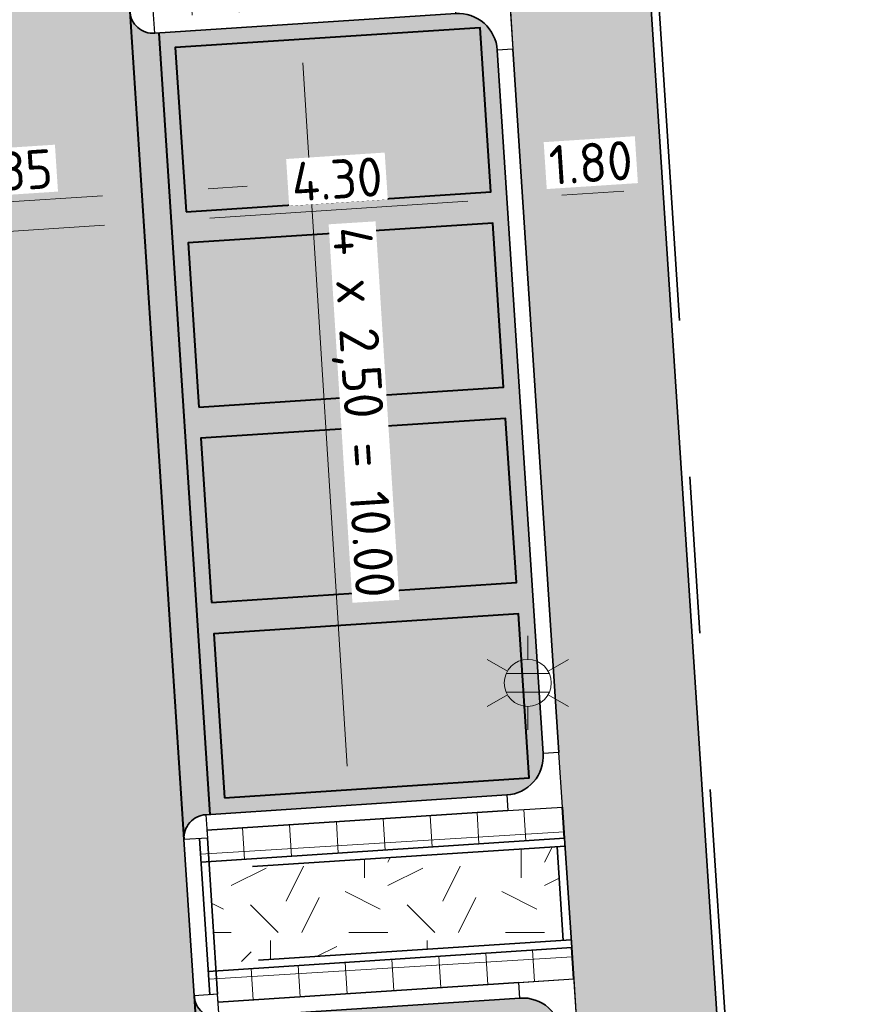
# Model space of a CAD drawing. Header units: metres. Extents: x 162305 to 163132, y 502542 to 502928.
# Tile 146 of 222: x 162502 to 162512, y 502765 to 502778. Entities that reach past the tile are written whole.
import ezdxf
from ezdxf.enums import TextEntityAlignment as Align

# ---------------------------------------------------------------- set-up
doc = ezdxf.new("R2010")
doc.units = ezdxf.units.M
for name, pattern in [('VH-OPSLUITBAND-SO', [10, 4, -2, 2, -2]), ('VH-TROTTOIRBAND-SO', [15, 5, -2, 2, -2, 2, -2]), ('ZZ-HIDDEN-SO', [4, 2, -2])]:
    doc.linetypes.add(name, pattern=pattern)
for name, color, linetype, lineweight, true_color in [('B-WE-OV-LICHTMAST-S-200', 190, 'Continuous', 18, 0x7f00ff), ('N-BH-VH-VERHARDING_BETONSTRAATSTEEN-Matje', 253, 'Continuous', 13, 0x828282), ('N-BH-VH-VERHARDING_TEGEL-A', 253, 'Continuous', 13, 0x828282), ('N-BH-VH-VERHARDING_TEGEL-Grijs', 253, 'Continuous', 13, 0x828282), ('N-WE-VH-GOOT_BSS-G', 5, 'Continuous', 35, 0x0000ff), ('N-WE-VH-KANTOPSLUITING_OPSLUITBAND_100X200-G', 150, 'VH-OPSLUITBAND-SO', 35, 0x007fff), ('N-WE-VH-KANTOPSLUITING_TROTTOIRBAND_180X200-G', 6, 'VH-TROTTOIRBAND-SO', 35, 0xff00ff), ('N01-WE-VH-OPENVERHARDING_BETONSTRAATSTEEN-A', 32, 'Continuous', 18, 0xbd5e00)]:
    doc.layers.add(name, color=color, linetype=linetype, lineweight=lineweight, true_color=true_color)
for name, color, linetype, lineweight in [('N-BH-VH-MATERIAALGRENS-G', 7, 'Continuous', 40), ('N-WE-GR-GRAS-A-200', 62, 'Continuous', 18), ('N-WE-VH-KANTOPSLUITING_BETONRUG-G', 7, 'ZZ-HIDDEN-SO', 35), ('N-WE-VH-KANTOPSLUITING_VOORKANTBAND-G', 50, 'Continuous', 35), ('N-WE-VH-OPENVERHARDING_BETONSTRAATSTEEN-A', 92, 'Continuous', 18), ('N-WE-VH-OPENVERHARDING_TEGEL-A', 92, 'Continuous', 18), ('NW-HOEKELEMENT PARKEERPLAATS', 2, 'Continuous', 30), ('X-XX-AL-M', 7, 'Continuous', 18)]:
    doc.layers.add(name, color=color, linetype=linetype, lineweight=lineweight)
doc.layers.add('X-XX-AL-HULPLIJN 01-G', color=1, linetype='Continuous', lineweight=18, true_color=0xff0000, plot=False)
doc.styles.add('NLCS-ISO', font='NLCS-ISO.ttf')
doc.styles.add('NLCS-ISO-M200-T25', font='NLCS-ISO.ttf', dxfattribs={"height": 0.5})
doc.dimstyles.new('NLCS-M200-T25-PIJL_L2_H2', dxfattribs={"dimscale": 0.2, "dimtxt": 2.5, "dimasz": 2.5, "dimexe": 2, "dimexo": 2, "dimgap": 0.7, "dimtad": 1, "dimzin": 0, "dimdsep": 46, "dimtxsty": 'NLCS-ISO-M200-T25', "dimcen": 0, "dimdle": 2, "dimclrd": 256, "dimclre": 256, "dimclrt": 256, "dimazin": 0, "dimtfac": 1, "dimtdec": 3, "dimtofl": 0, "dimtmove": 0, "dimatfit": 3, "dimfxl": 2, "dimfxlon": 1, "dimtfillclr": 256, "dimtolj": 1, "dimtzin": 0, "dimlwd": -1, "dimlwe": -1, "dimarcsym": 0})
pattern_1 = [(0, (0, 0), (2, 2), [0.5, -1.5]), (0, (1.1, 1.2), (2, 2), [0.5, -1.5]), (90, (0.2, 0.7), (-2, 2), [0.5, -1.5]), (90, (1, 1.4), (-2, 2), [0.5, -1.5]), (45, (0.4, 1.4), (0, 2), [0.5, -2.328427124]), (135, (1.1, 0), (-2, 0), [0.5, -2.328427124]), (26.5650512, (0.5, 0.6), (2, 8e-10), [0.5, -3.972135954]), (26.5650512, (1.4, 1.6), (2, 8e-10), [0.5, -3.972135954]), (63.43494882, (1.4, 0), (1e-10, 2), [0.5, -3.972135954]), (63.43494882, (0.5, 0.9), (1e-10, 2), [0.5, -3.972135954]), (63.43494882, (1.2, 0.4), (1e-10, 2), [0.5, -3.972135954]), (116.5650512, (0, 1.1), (-8e-10, 2), [0.5, -3.972135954]), (153.43494882, (0.4, 0.3), (-2, 1e-10), [0.5, -3.972135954])]

# ---------------------------------------------------------------- blocks, each defined once
blk = doc.blocks.new('*D465')
at = {"layer": 'Defpoints', "color": 0, "transparency": 16777216}
for p in [(162505.25, 502777.598), (162505.768, 502767.611), (162506.013, 502767.627)]:
    blk.add_point(p, dxfattribs=at)
at = {"layer": 'X-XX-AL-M', "transparency": 16777216}
for p, q in [((162505.385, 502777.607), (162505.784, 502777.632)), ((162505.417, 502777.108), (162505.981, 502768.126)), ((162506.013, 502767.627), (162506.412, 502767.652))]:
    blk.add_line(p, q, dxfattribs=at)
for points in [[(162505.5, 502777.113), (162505.333, 502777.103), (162505.385, 502777.607)], [(162506.064, 502768.131), (162505.898, 502768.121), (162506.013, 502767.627)]]:
    blk.add_solid(points, dxfattribs=at)
at = {"layer": 'X-XX-AL-M', "transparency": 16777216, "insert": (162506.138, 502772.644), "char_height": 0.5, "attachment_point": 5, "rotation": 273.5969, "style": 'NLCS-ISO-M200-T25', "bg_fill": 3, "box_fill_scale": 1.1, "bg_fill_color": 256, "bg_fill_true_color": 13158600, "bg_fill_transparency": 0}
blk.add_mtext('\\A1;4 x 2,50 = 10.00', dxfattribs=at)
blk = doc.blocks.new('*D244')
at = {"layer": 'Defpoints', "color": 0, "transparency": 16777216}
for p in [(162503.714, 502775.364), (162508.022, 502775.372), (162503.731, 502775.092)]:
    blk.add_point(p, dxfattribs=at)
at = {"layer": 'X-XX-AL-M', "transparency": 16777216}
for p, q in [((162507.523, 502775.34), (162504.23, 502775.124)), ((162508.022, 502775.372), (162508.048, 502774.973)), ((162503.731, 502775.092), (162503.757, 502774.693))]:
    blk.add_line(p, q, dxfattribs=at)
for points in [[(162507.518, 502775.423), (162507.529, 502775.256), (162508.022, 502775.372)], [(162504.225, 502775.208), (162504.236, 502775.041), (162503.731, 502775.092)]]:
    blk.add_solid(points, dxfattribs=at)
at = {"layer": 'X-XX-AL-M', "transparency": 16777216, "insert": (162505.851, 502775.621), "char_height": 0.5, "attachment_point": 5, "rotation": 3.7398, "style": 'NLCS-ISO-M200-T25', "bg_fill": 3, "box_fill_scale": 1.1, "bg_fill_color": 256, "bg_fill_true_color": 13158600, "bg_fill_transparency": 0}
blk.add_mtext('\\A1;4.30', dxfattribs=at)
blk = doc.blocks.new('*D245')
at = {"layer": 'Defpoints', "color": 0, "transparency": 16777216}
for p in [(162509.985, 502775.939), (162508.206, 502775.628), (162508.222, 502775.385)]:
    blk.add_point(p, dxfattribs=at)
at = {"layer": 'X-XX-AL-M', "transparency": 16777216}
for p, q in [((162509.515, 502775.47), (162508.721, 502775.418)), ((162510.012, 502775.54), (162510.04, 502775.103)), ((162508.222, 502775.385), (162508.248, 502774.986))]:
    blk.add_line(p, q, dxfattribs=at)
for points in [[(162508.715, 502775.501), (162508.726, 502775.335), (162508.222, 502775.385)], [(162509.51, 502775.553), (162509.52, 502775.387), (162510.014, 502775.502)]]:
    blk.add_solid(points, dxfattribs=at)
at = {"layer": 'X-XX-AL-M', "transparency": 16777216, "insert": (162509.092, 502775.833), "char_height": 0.5, "attachment_point": 5, "rotation": 3.7398, "style": 'NLCS-ISO-M200-T25', "bg_fill": 3, "box_fill_scale": 1.1, "bg_fill_color": 256, "bg_fill_true_color": 13158600, "bg_fill_transparency": 0}
blk.add_mtext('\\A1;1.80', dxfattribs=at)
blk = doc.blocks.new('*D246')
at = {"layer": 'Defpoints', "color": 0, "transparency": 16777216}
for p in [(162503.358, 502775.443), (162503.711, 502775.402), (162503.368, 502775.278)]:
    blk.add_point(p, dxfattribs=at)
at = {"layer": 'X-XX-AL-M', "transparency": 16777216}
for p, q in [((162503.358, 502775.443), (162503.332, 502775.842)), ((162503.707, 502775.466), (162503.681, 502775.865)), ((162504.206, 502775.498), (162504.705, 502775.531)), ((162502.859, 502775.41), (162500.983, 502775.288))]:
    blk.add_line(p, q, dxfattribs=at)
for points in [[(162504.2, 502775.582), (162504.211, 502775.415), (162503.707, 502775.466)], [(162502.853, 502775.493), (162502.864, 502775.327), (162503.358, 502775.443)]]:
    blk.add_solid(points, dxfattribs=at)
at = {"layer": 'X-XX-AL-M', "transparency": 16777216, "insert": (162501.646, 502775.722), "char_height": 0.5, "attachment_point": 5, "rotation": 3.7398, "style": 'NLCS-ISO-M200-T25', "bg_fill": 3, "box_fill_scale": 1.1, "bg_fill_color": 256, "bg_fill_true_color": 13158600, "bg_fill_transparency": 0}
blk.add_mtext('\\A1;0.35', dxfattribs=at)
blk = doc.blocks.new('*D247')
at = {"layer": 'Defpoints', "color": 0, "transparency": 16777216}
for p in [(162503.382, 502775.069), (162503.388, 502774.972), (162498.556, 502774.486)]:
    blk.add_point(p, dxfattribs=at)
at = {"layer": 'X-XX-AL-M', "transparency": 16777216}
for p, q in [((162503.382, 502775.069), (162503.356, 502775.468)), ((162498.539, 502774.752), (162498.513, 502775.152)), ((162499.038, 502774.785), (162502.883, 502775.036))]:
    blk.add_line(p, q, dxfattribs=at)
for points in [[(162502.878, 502775.119), (162502.889, 502774.953), (162503.382, 502775.069)], [(162499.032, 502774.868), (162499.043, 502774.702), (162498.539, 502774.752)]]:
    blk.add_solid(points, dxfattribs=at)
at = {"layer": 'X-XX-AL-M', "transparency": 16777216, "insert": (162500.935, 502775.3), "char_height": 0.5, "attachment_point": 5, "rotation": 3.7398, "style": 'NLCS-ISO-M200-T25', "bg_fill": 3, "box_fill_scale": 1.1, "bg_fill_color": 256, "bg_fill_true_color": 13158600, "bg_fill_transparency": 0}
blk.add_mtext('\\A1;4.85', dxfattribs=at)
blk = doc.blocks.new('B-SOV-LICHTMAST-SO')
for p, q in [((0, 1.5), (0, 3)), ((-1.299, 0.75), (-2.598, 1.5)), ((1.299, 0.75), (2.598, 1.5)), ((-1.299, -0.75), (-2.598, -1.5)), ((1.299, -0.75), (2.598, -1.5)), ((0, -1.5), (0, -3))]:
    blk.add_line(p, q)
at = {"flags": 128}
for points in [[(-1.378, 0.593), (1.378, 0.593)], [(-1.378, -0.593), (1.378, -0.593)]]:
    blk.add_lwpolyline(points, dxfattribs=at)
blk.add_circle((0, 0), 1.5)
at = {"style": 'NLCS-ISO'}
blk.add_attdef('TYPE', text='', height=1.8, dxfattribs=at).set_placement((0, 3), align=Align.BOTTOM_CENTER)

msp = doc.modelspace()

# ---------------------------------------------------------------- hatches: boundary and pattern name
at = {"layer": 'N-WE-GR-GRAS-A-200'}
h = msp.add_hatch(dxfattribs=at)
h.set_pattern_fill('AGR-GRAS_02-SO', color=256, scale=0.2, style=0, pattern_type=2)
h.set_pattern_definition(pattern_1)
h.paths.add_polyline_path([(162421.517, 502819.726), (162435.034, 502820.576), (162435.169, 502820.432), (162435.343, 502820.275), (162435.553, 502820.121), (162435.897, 502819.944), (162436.228, 502819.841), (162436.649, 502819.789), (162442.014, 502820.095), (162442.181, 502820.21), (162442.325, 502817.953), (162445.008, 502818.123), (162446.244, 502817.251), (162443.192, 502817.061), (162443.511, 502811.925), (162442.505, 502811.858), (162442.17, 502817.226), (162424.634, 502816.13), (162424.643, 502815.982), (162424.967, 502810.771), (162422.081, 502810.59)])
edge = h.paths.add_edge_path(flags=16)
edge.add_ellipse((162362.043, 502852.57), major_axis=(-0.0024, 0.0374), ratio=0.999228, start_angle=0, end_angle=360, ccw=False)
edge = h.paths.add_edge_path(flags=16)
edge.add_ellipse((162362.585, 502843.074), major_axis=(-0.0024, 0.0374), ratio=0.999228, start_angle=0, end_angle=360, ccw=False)
edge = h.paths.add_edge_path(flags=16)
edge.add_ellipse((162361.375, 502862.47), major_axis=(-0.0024, 0.0374), ratio=0.999228, start_angle=0, end_angle=360, ccw=False)
h.paths.add_polyline_path([(162362.219, 502859.55), (162362.319, 502859.557), (162363.515, 502840.078), (162363.415, 502840.072), (162363.443, 502839.623), (162363.543, 502839.629), (162363.629, 502838.217), (162362.822, 502838.159), (162362.786, 502838.484), (162362.788, 502838.484), (162362.758, 502838.774), (162362.163, 502845.491), (162360.898, 502866.676), (162361.878, 502866.739), (162362.291, 502860.006), (162362.191, 502860)])
h.paths.add_polyline_path([(162370.36, 502859.13), (162370.182, 502861.923), (162370.463, 502861.92), (162370.486, 502861.402), (162370.779, 502861.415), (162370.814, 502860.896), (162371.337, 502860.935), (162371.387, 502859.961), (162371.777, 502859.979), (162371.78, 502859.223)])
edge = h.paths.add_edge_path(flags=16)
edge.add_ellipse((162389.544, 502924.307), major_axis=(-0.0024, 0.0375), ratio=0.999228, start_angle=0, end_angle=360, ccw=False)
edge = h.paths.add_edge_path(flags=16)
edge.add_ellipse((162379.964, 502923.711), major_axis=(-0.0024, 0.0375), ratio=0.999228, start_angle=0, end_angle=360, ccw=False)
h.paths.add_polyline_path([(162371.042, 502923.041), (162371.029, 502923.547), (162371.022, 502923.655), (162398.112, 502925.305), (162398.145, 502924.764)])
edge = h.paths.add_edge_path(flags=16)
edge.add_ellipse((162472.361, 502871.473), major_axis=(-0.0024, 0.0375), ratio=0.999228, start_angle=0, end_angle=360, ccw=False)
edge = h.paths.add_edge_path(flags=16)
edge.add_ellipse((162472.286, 502872.403), major_axis=(-0.0024, 0.0375), ratio=0.999228, start_angle=0, end_angle=360, ccw=False)
edge = h.paths.add_edge_path(flags=16)
edge.add_ellipse((162481.311, 502872.974), major_axis=(-0.0024, 0.0375), ratio=0.999228, start_angle=0, end_angle=360, ccw=False)
edge = h.paths.add_edge_path(flags=16)
edge.add_ellipse((162481.4, 502872.078), major_axis=(-0.0024, 0.0375), ratio=0.999228, start_angle=0, end_angle=360, ccw=False)
edge = h.paths.add_edge_path(flags=16)
edge.add_ellipse((162491.481, 502873.637), major_axis=(-0.0024, 0.0375), ratio=0.999228, start_angle=0, end_angle=360, ccw=False)
edge = h.paths.add_edge_path()
edge.add_line((162491.614, 502871.718), (162490.496, 502871.657))
edge.add_line((162490.496, 502871.657), (162490.491, 502871.77))
edge.add_line((162490.491, 502871.77), (162478.157, 502870.992))
edge.add_line((162478.157, 502870.992), (162470.974, 502870.605))
edge.add_line((162470.974, 502870.605), (162470.856, 502872.5))
edge.add_line((162470.856, 502872.5), (162485.627, 502873.415))
edge.add_line((162485.627, 502873.415), (162493.227, 502873.874))
edge.add_line((162493.227, 502873.874), (162492.846, 502880.392))
edge.add_line((162492.846, 502880.392), (162493.987, 502880.465))
edge.add_line((162493.987, 502880.465), (162494.519, 502871.874))
edge.add_line((162494.519, 502871.874), (162491.646, 502871.719))
edge.add_ellipse((162491.628, 502871.752), major_axis=(-0.0024, 0.0375), ratio=0.999228, start_angle=204.2611, end_angle=514.6215)
h.paths.add_polyline_path([(162503.076, 502855.443), (162503.175, 502855.449), (162503.182, 502855.349), (162507.723, 502855.63), (162508.325, 502845.898), (162508.826, 502845.929), (162509.922, 502845.996), (162508.48, 502869.305), (162502.561, 502868.939), (162502.362, 502868.295), (162502.373, 502866.891)])
h.paths.add_polyline_path([(162538.734, 502870.453), (162538.737, 502870.459), (162538.743, 502870.478), (162538.747, 502870.497), (162538.75, 502870.516), (162538.751, 502870.535), (162538.75, 502870.553), (162538.747, 502870.572), (162538.743, 502870.591), (162538.737, 502870.611), (162538.729, 502870.629), (162538.722, 502870.641), (162538.703, 502870.938), (162537.951, 502870.89), (162537.968, 502870.619), (162537.965, 502870.611), (162537.958, 502870.591), (162537.954, 502870.572), (162537.952, 502870.553), (162537.951, 502870.535), (162537.952, 502870.516), (162537.954, 502870.497), (162537.958, 502870.478), (162537.965, 502870.459), (162537.973, 502870.44), (162537.98, 502870.426), (162537.999, 502870.138), (162538.751, 502870.186)], flags=16)
edge = h.paths.add_edge_path(flags=16)
edge.add_ellipse((162531.906, 502869.982), major_axis=(-0.25, 0), ratio=1, start_angle=-146.5113, end_angle=206.759, ccw=False)
edge.add_line((162532.115, 502870.12), (162532.13, 502870.095))
edge = h.paths.add_edge_path(flags=16)
edge.add_ellipse((162511.919, 502869.277), major_axis=(-0.0024, 0.0375), ratio=0.999228, start_angle=0, end_angle=360, ccw=False)
edge = h.paths.add_edge_path(flags=16)
edge.add_ellipse((162522.497, 502868.462), major_axis=(-0.0024, 0.0375), ratio=0.999228, start_angle=0, end_angle=360, ccw=False)
edge = h.paths.add_edge_path(flags=16)
edge.add_ellipse((162522.447, 502869.89), major_axis=(-0.0024, 0.0375), ratio=0.999228, start_angle=0, end_angle=360, ccw=False)
edge = h.paths.add_edge_path(flags=16)
edge.add_ellipse((162532.379, 502869.057), major_axis=(-0.0024, 0.0375), ratio=0.999228, start_angle=0, end_angle=360, ccw=False)
edge = h.paths.add_edge_path()
edge.add_line((162511.902, 502867.747), (162510.21, 502867.645))
edge.add_line((162510.21, 502867.645), (162510.109, 502869.306))
edge.add_line((162510.109, 502869.306), (162538.74, 502871.078))
edge.add_line((162538.74, 502871.078), (162538.844, 502869.377))
edge.add_line((162538.844, 502869.377), (162511.943, 502867.75))
edge.add_ellipse((162511.92, 502867.78), major_axis=(-0.0024, 0.0375), ratio=0.999228, start_angle=212.8954, end_angle=506.7392)
edge = h.paths.add_edge_path(flags=16)
edge.add_ellipse((162554.017, 502704.407), major_axis=(-0.25, 0), ratio=1, start_angle=-19.7806, end_angle=333.4897, ccw=False)
edge.add_line((162553.781, 502704.492), (162553.793, 502704.519))
edge = h.paths.add_edge_path()
edge.add_ellipse((162551.443, 502714.761), major_axis=(-0.579, 0), ratio=1, start_angle=88.3276, end_angle=98.4248)
edge.add_line((162551.528, 502714.188), (162556.303, 502714.513))
edge.add_line((162556.303, 502714.513), (162556.577, 502710.125))
edge.add_line((162556.577, 502710.125), (162556.776, 502710.137))
edge.add_line((162556.776, 502710.137), (162556.846, 502709.236))
edge.add_line((162556.846, 502709.236), (162552.732, 502708.974))
edge.add_line((162552.732, 502708.974), (162552.986, 502704.982))
edge.add_line((162552.986, 502704.982), (162557.154, 502705.248))
edge.add_line((162557.154, 502705.248), (162557.171, 502705.029))
edge.add_line((162557.171, 502705.029), (162577.095, 502706.273))
edge.add_line((162577.095, 502706.273), (162577.219, 502706.826))
edge.add_line((162577.219, 502706.826), (162577.305, 502705.378))
edge.add_line((162577.305, 502705.378), (162549.792, 502703.693))
edge.add_line((162549.792, 502703.693), (162549.16, 502713.814))
edge.add_line((162549.16, 502713.814), (162549.362, 502713.826))
edge.add_line((162549.362, 502713.826), (162549.356, 502713.926))
edge.add_line((162549.356, 502713.926), (162550.264, 502713.982))
edge.add_ellipse((162550.22, 502714.681), major_axis=(-0.7, 0), ratio=1, start_angle=93.5531, end_angle=128.9932)
edge.add_line((162550.661, 502714.137), (162551.426, 502714.182))
edge = h.paths.add_edge_path(flags=16)
edge.add_ellipse((162508.182, 502708.963), major_axis=(-0.0024, 0.0375), ratio=0.999228, start_angle=0, end_angle=360, ccw=False)
edge = h.paths.add_edge_path(flags=16)
edge.add_ellipse((162498.418, 502708.139), major_axis=(-0.0024, 0.0375), ratio=0.999228, start_angle=0, end_angle=360, ccw=False)
edge = h.paths.add_edge_path(flags=16)
edge.add_ellipse((162487.929, 502707.676), major_axis=(-0.0024, 0.0375), ratio=0.999228, start_angle=0, end_angle=360, ccw=False)
edge = h.paths.add_edge_path(flags=16)
edge.add_ellipse((162478.214, 502707.105), major_axis=(-0.0024, 0.0375), ratio=0.999228, start_angle=0, end_angle=360, ccw=False)
h.paths.add_polyline_path([(162476.685, 502707.087), (162505.879, 502708.912), (162539.79, 502710.978), (162539.851, 502709.987), (162476.746, 502706.099)])
edge = h.paths.add_edge_path(flags=16)
edge.add_ellipse((162395.834, 502721.362), major_axis=(-0.0024, 0.0374), ratio=0.999228, start_angle=0, end_angle=360, ccw=False)
edge = h.paths.add_edge_path(flags=16)
edge.add_ellipse((162396.47, 502711.185), major_axis=(-0.0024, 0.0374), ratio=0.999228, start_angle=0, end_angle=360, ccw=False)
edge = h.paths.add_edge_path()
edge.add_line((162395.383, 502731.715), (162396.765, 502708.907))
edge.add_line((162396.765, 502708.907), (162397.036, 502704.3))
edge.add_line((162397.036, 502704.3), (162396.295, 502704.256))
edge.add_line((162396.295, 502704.256), (162395.798, 502704.697))
edge.add_line((162395.798, 502704.697), (162394.018, 502733.935))
edge.add_line((162394.018, 502733.935), (162394.9, 502734.934))
edge.add_line((162394.9, 502734.934), (162395.187, 502734.952))
edge.add_line((162395.187, 502734.952), (162395.379, 502731.782))
edge.add_ellipse((162395.364, 502731.747), major_axis=(-0.0024, 0.0374), ratio=0.999228, start_angle=333.5251, end_angle=566.1217)
edge = h.paths.add_edge_path(flags=16)
edge.add_ellipse((162599.331, 502707.364), major_axis=(-0.0024, 0.0375), ratio=0.999228, start_angle=0, end_angle=360, ccw=False)
edge = h.paths.add_edge_path(flags=16)
edge.add_ellipse((162589.565, 502706.823), major_axis=(-0.0024, 0.0375), ratio=0.999228, start_angle=0, end_angle=360, ccw=False)
edge = h.paths.add_edge_path()
edge.add_ellipse((162583.961, 502706.24), major_axis=(-0.25, 0), ratio=1, start_angle=93.4892, end_angle=273.4892)
edge.add_line((162583.945, 502706.489), (162583.943, 502706.535))
edge.add_line((162583.943, 502706.535), (162608.977, 502708.062))
edge.add_line((162608.977, 502708.062), (162609.022, 502707.322))
edge.add_line((162609.022, 502707.322), (162583.988, 502705.788))
edge.add_line((162583.988, 502705.788), (162583.976, 502705.99))
edge = h.paths.add_edge_path(flags=16)
edge.add_ellipse((162616.144, 502666.519), major_axis=(-0.0024, 0.0374), ratio=0.999228, start_angle=0, end_angle=360, ccw=False)
edge = h.paths.add_edge_path(flags=16)
edge.add_ellipse((162615.418, 502676.401), major_axis=(-0.0024, 0.0374), ratio=0.999228, start_angle=0, end_angle=360, ccw=False)
edge = h.paths.add_edge_path()
edge.add_ellipse((162615.429, 502664.807), major_axis=(-0.25, 0), ratio=1, start_angle=33.4892, end_angle=333.4892)
edge.add_line((162615.205, 502664.919), (162615.153, 502664.945))
edge.add_line((162615.153, 502664.945), (162613.958, 502684.042))
edge.add_line((162613.958, 502684.042), (162615.141, 502684.116))
edge.add_line((162615.141, 502684.116), (162615.159, 502683.799))
edge.add_line((162615.159, 502683.799), (162616.307, 502665.548))
edge.add_line((162616.307, 502665.548), (162616.303, 502665.534))
edge.add_line((162616.303, 502665.534), (162616.301, 502665.515))
edge.add_line((162616.301, 502665.515), (162616.3, 502665.496))
edge.add_line((162616.3, 502665.496), (162616.301, 502665.477))
edge.add_line((162616.301, 502665.477), (162616.303, 502665.458))
edge.add_line((162616.303, 502665.458), (162616.308, 502665.439))
edge.add_line((162616.308, 502665.439), (162616.314, 502665.42))
edge.add_line((162616.314, 502665.42), (162616.315, 502665.418))
edge.add_line((162616.315, 502665.418), (162616.722, 502658.942))
edge.add_line((162616.722, 502658.942), (162615.533, 502658.854))
edge.add_line((162615.533, 502658.854), (162615.172, 502664.637))
edge.add_line((162615.172, 502664.637), (162615.22, 502664.669))
h.paths.add_polyline_path([(162613.807, 502655.383), (162613.598, 502658.712), (162613.638, 502658.715), (162613.934, 502653.992), (162582.144, 502652.018), (162582.063, 502653.317)])
h.paths.add_polyline_path([(162630.424, 502647.556), (162630.699, 502642.626), (162628.4, 502642.494), (162627.777, 502642.458), (162627.786, 502642.278), (162603.433, 502640.765), (162603.114, 502645.897), (162602.077, 502645.841), (162602.105, 502645.392), (162602.141, 502645.394), (162602.467, 502640.049), (162633.855, 502641.963), (162634.145, 502641.982), (162633.881, 502644.367), (162633.717, 502645), (162633.378, 502645.727), (162632.876, 502646.364), (162632.286, 502646.854), (162631.624, 502647.211)])
edge = h.paths.add_edge_path(flags=16)
edge.add_ellipse((162567.845, 502652.2), major_axis=(-0.0024, 0.0375), ratio=0.999228, start_angle=0, end_angle=360, ccw=False)
edge = h.paths.add_edge_path()
edge.add_line((162548.046, 502650.768), (162548.03, 502651.015))
edge.add_line((162548.03, 502651.015), (162549.486, 502651.109))
edge.add_line((162549.486, 502651.109), (162549.486, 502650.517))
edge.add_line((162549.486, 502650.517), (162550.286, 502650.517))
edge.add_line((162550.286, 502650.517), (162550.286, 502651.16))
edge.add_line((162550.286, 502651.16), (162558.56, 502651.693))
edge.add_ellipse((162558.587, 502651.719), major_axis=(-0.0024, 0.0375), ratio=0.999228, start_angle=129.7834, end_angle=230.2968)
edge.add_line((162558.617, 502651.697), (162573.877, 502652.68))
edge.add_line((162573.877, 502652.68), (162573.944, 502651.609))
edge.add_line((162573.944, 502651.609), (162548.093, 502650.004))
edge.add_line((162548.093, 502650.004), (162548.05, 502650.705))
edge.add_ellipse((162548.028, 502650.735), major_axis=(-0.0024, 0.0375), ratio=0.999228, start_angle=211.6727, end_angle=328.1784)
edge = h.paths.add_edge_path(flags=16)
edge.add_ellipse((162430.665, 502659.865), major_axis=(-0.0024, 0.0375), ratio=0.999228, start_angle=0, end_angle=360, ccw=False)
edge = h.paths.add_edge_path(flags=16)
edge.add_ellipse((162420.419, 502659.642), major_axis=(-0.0024, 0.0375), ratio=0.999228, start_angle=0, end_angle=360, ccw=False)
edge = h.paths.add_edge_path(flags=16)
edge.add_ellipse((162411.256, 502659.155), major_axis=(-0.0024, 0.0375), ratio=0.999228, start_angle=0, end_angle=360, ccw=False)
h.paths.add_polyline_path([(162435.507, 502661.043), (162435.323, 502659.857), (162409.633, 502658.262), (162409.562, 502659.421), (162417.311, 502659.909), (162417.311, 502659.564), (162418.111, 502659.564), (162418.111, 502659.962)])
edge = h.paths.add_edge_path()
edge.add_arc((162406.536, 502665.135), 0.25, 314.1361, 386.759)
edge.add_line((162406.759, 502665.248), (162406.744, 502665.273))
edge.add_arc((162406.536, 502665.135), 0.25, 33.4892, 53.1521)
edge.add_line((162406.686, 502665.335), (162405.617, 502682.119))
edge.add_line((162405.617, 502682.119), (162404.587, 502699.361))
edge.add_line((162404.587, 502699.361), (162405.114, 502699.394))
edge.add_line((162405.114, 502699.394), (162407.566, 502659.298))
edge.add_line((162407.566, 502659.298), (162407.073, 502659.267))
edge.add_line((162407.073, 502659.267), (162407.068, 502659.343))
edge.add_line((162407.068, 502659.343), (162407.062, 502659.43))
edge.add_line((162407.062, 502659.43), (162406.71, 502664.956))
h.paths.add_polyline_path([(162384.175, 502626.989), (162385.046, 502626.592), (162372.825, 502599.014), (162371.335, 502595.495), (162370.722, 502593.495), (162370.394, 502591.743), (162370.27, 502590.819), (162370.22, 502589.04), (162370.38, 502587.03), (162370.565, 502585.909), (162371.415, 502583.295), (162372.193, 502581.707), (162370.908, 502584.33), (162369.966, 502586.806), (162369.747, 502588.04), (162369.616, 502589.543), (162369.609, 502591.028), (162369.765, 502592.585), (162370.157, 502594.429), (162370.745, 502596.215), (162373.739, 502603.155), (162382.073, 502622.389), (162383.982, 502627.016)])
h.paths.add_polyline_path([(162633.546, 502600.513), (162633.828, 502595.971), (162634.923, 502596.039), (162635.361, 502596.088), (162635.807, 502596.254), (162636.127, 502596.481), (162636.395, 502596.782), (162636.609, 502597.185), (162636.68, 502597.521), (162636.692, 502597.852), (162636.458, 502601.632), (162636.458, 502601.69), (162604.902, 502599.753), (162604.852, 502599.75), (162605.149, 502595.651), (162605.325, 502595.091), (162605.529, 502594.771), (162606.031, 502594.327), (162606.489, 502594.101), (162606.98, 502594.014), (162607.398, 502594.03), (162607.379, 502594.329), (162607.479, 502594.335), (162607.197, 502598.877)])
h = msp.add_hatch(dxfattribs=at)
h.set_pattern_fill('AGR-GRAS_02-SO', color=256, scale=0.2, style=0, pattern_type=2)
h.set_pattern_definition(pattern_1)
h.paths.add_polyline_path([(162504.223, 502766.808), (162508.663, 502767.098), (162508.741, 502765.902), (162504.301, 502765.612)], flags=0)
at = {"layer": 'N-WE-VH-OPENVERHARDING_BETONSTRAATSTEEN-A', "true_color": 0x333333}
h = msp.add_hatch(dxfattribs=at)
h.set_pattern_fill('AVH-BSS_DIKFORMAAT_HALFST', color=250, scale=2, angle=183.7264, pattern_type=2)
h.set_pattern_definition([(183.72635688, (0, 0), (-0.39967152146, -0.23346878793), [0.138, -0.138]), (273.72635688, (0, 0), (0.137708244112, 0.008968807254), [])])
h.paths.add_polyline_path([(162502.753, 502790.062), (162502.703, 502790.058, -0.414214), (162502.384, 502790.338), (162503.075, 502779.761, -0.414214), (162503.355, 502780.08), (162503.405, 502780.083)])
h.paths.add_polyline_path([(162503.575, 502777.488), (162503.525, 502777.485, -0.414214), (162503.206, 502777.765), (162503.897, 502767.188, -0.414214), (162504.177, 502767.506), (162504.227, 502767.51)])
h.paths.add_polyline_path([(162504.713, 502754.716, -0.414214), (162504.899, 502754.928), (162505.049, 502754.938), (162504.396, 502764.917), (162504.347, 502764.913, -0.414214), (162504.028, 502765.193)])
h = msp.add_hatch(dxfattribs=at)
h.set_pattern_fill('AVH-BSS_DIKFORMAAT_HALFST', color=250, scale=2, angle=184, pattern_type=2)
h.set_pattern_definition([(184, (0, 0), (-0.39855192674, -0.23537493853), [0.138, -0.138]), (274, (0, 0), (0.137663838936, 0.009626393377), [])])
h.paths.add_polyline_path([(162507.076, 502789.843, 0.414214), (162506.545, 502790.309), (162502.753, 502790.062), (162503.405, 502780.083), (162507.197, 502780.331, 0.414214), (162507.663, 502780.862)])
h.paths.add_polyline_path([(162503.266, 502785.285), (162503.129, 502787.38), (162507.02, 502787.635), (162507.157, 502785.539)], flags=16)
h.paths.add_polyline_path([(162507.183, 502785.14), (162507.32, 502783.045), (162503.429, 502782.79), (162503.292, 502784.886)], flags=16)
h.paths.add_polyline_path([(162503.102, 502787.78), (162502.965, 502789.875), (162506.857, 502790.129), (162506.994, 502788.034)], flags=16)
h.paths.add_polyline_path([(162507.346, 502782.645), (162507.483, 502780.55), (162503.592, 502780.296), (162503.455, 502782.391)], flags=16)
h.paths.add_polyline_path([(162507.898, 502777.27, 0.414214), (162507.367, 502777.736), (162503.575, 502777.488), (162504.227, 502767.51), (162508.019, 502767.758, 0.414214), (162508.485, 502768.289)])
h.paths.add_polyline_path([(162508.168, 502770.072), (162508.305, 502767.977), (162504.414, 502767.722), (162504.277, 502769.818)], flags=16)
h.paths.add_polyline_path([(162504.25, 502770.217), (162504.113, 502772.313), (162508.005, 502772.567), (162508.142, 502770.471)], flags=16)
h.paths.add_polyline_path([(162504.087, 502772.712), (162503.95, 502774.807), (162507.842, 502775.062), (162507.979, 502772.966)], flags=16)
h.paths.add_polyline_path([(162503.924, 502775.206), (162503.787, 502777.302), (162507.679, 502777.556), (162507.816, 502775.461)], flags=16)
h.paths.add_polyline_path([(162508.72, 502764.698, 0.414214), (162508.188, 502765.165), (162504.396, 502764.917), (162505.049, 502754.938), (162508.841, 502755.186, 0.414214), (162509.307, 502755.717)])
h.paths.add_polyline_path([(162508.664, 502762.49), (162508.801, 502760.394), (162504.909, 502760.14), (162504.772, 502762.235)], flags=16)
h.paths.add_polyline_path([(162504.746, 502762.635), (162504.609, 502764.73), (162508.501, 502764.985), (162508.638, 502762.889)], flags=16)
h.paths.add_polyline_path([(162508.827, 502759.995), (162508.964, 502757.9), (162505.072, 502757.645), (162504.935, 502759.741)], flags=16)
h.paths.add_polyline_path([(162508.99, 502757.501), (162509.127, 502755.405), (162505.235, 502755.151), (162505.098, 502757.246)], flags=16)
at = {"layer": 'N-WE-VH-OPENVERHARDING_BETONSTRAATSTEEN-A', "true_color": 0xffffff}
h = msp.add_hatch(dxfattribs=at)
h.set_pattern_fill('AVH-BSS_KEIFORMAAT_ELLEBOOG', scale=2, angle=3.5672, pattern_type=2)
h.set_pattern_definition([(3.56715, (162577.56701, 502836.0389), (0.1965273, 0.222659), [0.63, -0.21]), (273.56715, (162577.54088, 502836.45809), (0.1965273, 0.222659), [0.63, -0.21])])
h.paths.add_polyline_path([(162505.098, 502757.246), (162508.99, 502757.501), (162509.127, 502755.405), (162505.235, 502755.151)])
h.paths.add_polyline_path([(162504.935, 502759.741), (162508.827, 502759.995), (162508.964, 502757.9), (162505.072, 502757.645)])
h.paths.add_polyline_path([(162504.772, 502762.235), (162508.664, 502762.49), (162508.801, 502760.394), (162504.909, 502760.14)])
h.paths.add_polyline_path([(162504.609, 502764.73), (162508.501, 502764.985), (162508.638, 502762.889), (162504.746, 502762.635)])
h.paths.add_polyline_path([(162504.277, 502769.818), (162508.168, 502770.072), (162508.305, 502767.977), (162504.414, 502767.722)])
h.paths.add_polyline_path([(162504.113, 502772.313), (162508.005, 502772.567), (162508.142, 502770.471), (162504.25, 502770.217)])
h.paths.add_polyline_path([(162503.95, 502774.807), (162507.842, 502775.062), (162507.979, 502772.966), (162504.087, 502772.712)])
h.paths.add_polyline_path([(162503.787, 502777.302), (162507.679, 502777.556), (162507.816, 502775.461), (162503.924, 502775.206)])
h.paths.add_polyline_path([(162503.455, 502782.391), (162507.346, 502782.645), (162507.483, 502780.55), (162503.592, 502780.296)])
h.paths.add_polyline_path([(162503.292, 502784.886), (162507.183, 502785.14), (162507.32, 502783.045), (162503.429, 502782.79)])
h.paths.add_polyline_path([(162503.129, 502787.38), (162507.02, 502787.635), (162507.157, 502785.539), (162503.266, 502785.285)])
h.paths.add_polyline_path([(162502.965, 502789.875), (162506.857, 502790.129), (162506.994, 502788.034), (162503.102, 502787.78)])
at = {"layer": 'N-WE-VH-OPENVERHARDING_TEGEL-A', "true_color": 0x333333}
h = msp.add_hatch(dxfattribs=at)
h.set_pattern_fill('AVH-TEGEL_300X300_HALFST', color=250, angle=273.0855, pattern_type=2)
h.set_pattern_definition([(273.08552769, (0, 0), (0.165930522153, -0.291491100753), [0.3, -0.3]), (3.08552769, (0, 0), (-0.01614797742, 0.29956508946), [])])
h.paths.add_polyline_path([(162509.552, 502755.032), (162507.23, 502790.552), (162506.77, 502797.776), (162508.553, 502797.859), (162511.345, 502755.145)])
h = msp.add_hatch(dxfattribs=at)
h.set_pattern_fill('AVH-TEGEL_400X600_BLOK', color=250, angle=93.5408, pattern_type=2)
h.set_pattern_definition([(93.541, (162503.275, 502779.77375), (-0.598855, -0.037056), []), (183.5408, (162503.27502, 502779.77375), (0.024704, -0.399236), [])])
h.paths.add_polyline_path([(162504.327, 502765.213), (162504.227, 502765.206), (162504.208, 502765.506), (162508.848, 502765.809), (162508.874, 502765.41), (162504.334, 502765.113)])
h.paths.add_polyline_path([(162504.097, 502767.201), (162504.197, 502767.207), (162504.19, 502767.307), (162508.73, 502767.604), (162508.757, 502767.205), (162504.116, 502766.901)])
h.paths.add_polyline_path([(162503.505, 502777.785), (162503.405, 502777.778), (162503.386, 502778.077), (162508.026, 502778.381), (162508.052, 502777.982), (162503.512, 502777.685)])
h.paths.add_polyline_path([(162503.275, 502779.774), (162503.375, 502779.78), (162503.368, 502779.88), (162507.909, 502780.177), (162507.935, 502779.778), (162503.295, 502779.474)])
h.paths.add_polyline_path([(162502.683, 502790.358), (162502.584, 502790.351), (162502.564, 502790.651), (162507.205, 502790.954), (162507.23, 502790.552), (162506.532, 502790.509), (162502.69, 502790.258)])
at = {"layer": 'N01-WE-VH-OPENVERHARDING_BETONSTRAATSTEEN-A'}
h = msp.add_hatch(dxfattribs=at)
h.set_pattern_fill('AVH-BSS_LINGEFORMAAT_KEPER', color=256, scale=2, angle=3.5408, pattern_type=2)
h.set_pattern_definition([(48.5408, (162379.96123, 502825.00982), (-0.01397452, 0.22584223), [0.64, -0.32]), (138.5408, (162380.06716, 502825.12972), (0.01397452, -0.22584223), [0.64, -0.32])])
edge = h.paths.add_edge_path()
edge.add_line((162497.479, 502791.02), (162499.899, 502791.178))
edge.add_line((162499.899, 502791.178), (162501.82, 502791.303))
edge.add_arc((162501.853, 502790.804), 0.5, 3.7398, 93.7398, ccw=False)
edge.add_line((162502.351, 502790.837), (162504.994, 502750.423))
edge.add_line((162504.994, 502750.423), (162499.79, 502750.099))
edge.add_line((162499.79, 502750.099), (162499.692, 502751.663))
edge.add_line((162499.692, 502751.663), (162500.041, 502751.686))
edge.add_line((162500.041, 502751.686), (162497.479, 502791.02))

# ---------------------------------------------------------------- linework, layer by layer
at = {"layer": 'N-BH-VH-MATERIAALGRENS-G'}
for p, q in [((162503.206, 502777.765), (162503.897, 502767.188)), ((162503.575, 502777.488), (162504.227, 502767.51)), ((162508.757, 502767.205), (162508.73, 502767.604)), ((162508.874, 502765.41), (162508.848, 502765.809)), ((162504.028, 502765.193), (162504.719, 502754.616))]:
    msp.add_line(p, q, dxfattribs=at)
at = {"layer": 'N-BH-VH-MATERIAALGRENS-G', "flags": 128}
for points in [[(162503.924, 502775.206), (162507.816, 502775.461), (162507.679, 502777.556), (162503.787, 502777.302), (162503.924, 502775.206)], [(162504.087, 502772.712), (162507.979, 502772.966), (162507.842, 502775.062), (162503.95, 502774.807), (162504.087, 502772.712)], [(162504.25, 502770.217), (162508.142, 502770.471), (162508.005, 502772.567), (162504.113, 502772.313), (162504.25, 502770.217)], [(162504.414, 502767.722), (162508.305, 502767.977), (162508.168, 502770.072), (162504.277, 502769.818), (162504.414, 502767.722)]]:
    msp.add_lwpolyline(points, dxfattribs=at)
at = {"layer": 'N-BH-VH-VERHARDING_BETONSTRAATSTEEN-Matje', "flags": 128}
for points in [[(162503.787, 502777.302), (162507.679, 502777.556), (162507.816, 502775.461), (162503.924, 502775.206), (162503.787, 502777.302)], [(162503.95, 502774.807), (162507.842, 502775.062), (162507.979, 502772.966), (162504.087, 502772.712), (162503.95, 502774.807)], [(162504.113, 502772.313), (162508.005, 502772.567), (162508.142, 502770.471), (162504.25, 502770.217), (162504.113, 502772.313)], [(162504.277, 502769.818), (162508.168, 502770.072), (162508.305, 502767.977), (162504.414, 502767.722), (162504.277, 502769.818)]]:
    msp.add_lwpolyline(points, dxfattribs=at)
at = {"layer": 'N-BH-VH-VERHARDING_TEGEL-A', "flags": 128}
for points in [[(162504.097, 502767.201), (162504.197, 502767.207), (162504.19, 502767.307), (162508.73, 502767.604), (162508.757, 502767.205), (162504.116, 502766.901), (162504.097, 502767.201)], [(162504.327, 502765.213), (162504.227, 502765.206), (162504.208, 502765.506), (162508.848, 502765.809), (162508.874, 502765.41), (162504.334, 502765.113), (162504.327, 502765.213)]]:
    msp.add_lwpolyline(points, dxfattribs=at)
at = {"layer": 'N-BH-VH-VERHARDING_TEGEL-Grijs', "flags": 128}
msp.add_lwpolyline([(162509.552, 502755.032), (162507.23, 502790.552), (162506.77, 502797.776), (162508.553, 502797.859), (162511.345, 502755.145), (162509.552, 502755.032)], dxfattribs=at)
at = {"layer": 'N-WE-VH-GOOT_BSS-G'}
msp.add_line((162504.227, 502767.51), (162503.575, 502777.488), dxfattribs=at)
at = {"layer": 'N-WE-VH-KANTOPSLUITING_BETONRUG-G'}
msp.add_line((162504.197, 502767.207), (162504.327, 502765.213), dxfattribs=at)
at = {"layer": 'N-WE-VH-KANTOPSLUITING_OPSLUITBAND_100X200-G'}
for p, q in [((162508.763, 502767.105), (162504.123, 502766.801)), ((162508.663, 502767.098), (162508.741, 502765.902)), ((162508.841, 502765.909), (162504.201, 502765.605))]:
    msp.add_line(p, q, dxfattribs=at)
msp.add_lwpolyline([(162537.575, 502799.581), (162508.659, 502797.764), (162511.614, 502752.561), (162509.921, 502752.451)], dxfattribs=at)
at = {"layer": 'N-WE-VH-KANTOPSLUITING_TROTTOIRBAND_180X200-G', "ltscale": 5}
for p, q in [((162508.098, 502777.283), (162508.685, 502768.302)), ((162508.032, 502767.558), (162504.19, 502767.307)), ((162508.175, 502765.364), (162504.334, 502765.113))]:
    msp.add_line(p, q, dxfattribs=at)
at = {"layer": 'N-WE-VH-KANTOPSLUITING_TROTTOIRBAND_180X200-G'}
msp.add_line((162504.097, 502767.201), (162504.227, 502765.206), dxfattribs=at)
at = {"layer": 'N-WE-VH-KANTOPSLUITING_VOORKANTBAND-G'}
for points in [[(162537.668, 502799.687), (162508.553, 502797.859), (162511.507, 502752.654), (162509.915, 502752.55), (162510.157, 502748.844), (162540.82, 502750.763)], [(162504.208, 502765.506), (162508.848, 502765.809), (162508.757, 502767.205), (162504.116, 502766.901)]]:
    msp.add_lwpolyline(points, dxfattribs=at)
msp.add_lwpolyline([(162503.206, 502777.765, 0.414214), (162503.525, 502777.485), (162507.367, 502777.736, -0.414214), (162507.898, 502777.27), (162508.485, 502768.289, -0.414214), (162508.019, 502767.758), (162504.177, 502767.506, 0.414214), (162503.897, 502767.188), (162504.028, 502765.193, 0.414214), (162504.347, 502764.913), (162508.188, 502765.165, -0.414214), (162508.72, 502764.698)], format="xyb", dxfattribs=at)
at = {"layer": 'NW-HOEKELEMENT PARKEERPLAATS', "flags": 128}
for points in [[(162507.367, 502777.736), (162507.354, 502777.936), (162508.052, 502777.982), (162508.098, 502777.283), (162507.898, 502777.27)], [(162503.525, 502777.485), (162503.505, 502777.785), (162503.206, 502777.765)], [(162508.019, 502767.758), (162508.032, 502767.558), (162508.73, 502767.604), (162508.685, 502768.302), (162508.485, 502768.289)], [(162504.177, 502767.506), (162504.197, 502767.207), (162503.897, 502767.188)], [(162508.188, 502765.165), (162508.175, 502765.364), (162508.874, 502765.41), (162508.919, 502764.711), (162508.72, 502764.698)], [(162504.347, 502764.913), (162504.327, 502765.213), (162504.028, 502765.193)]]:
    msp.add_lwpolyline(points, dxfattribs=at)
at = {"layer": 'X-XX-AL-HULPLIJN 01-G', "flags": 128}
msp.add_lwpolyline([(162497.479, 502791.02), (162499.899, 502791.178), (162501.82, 502791.303, -0.414214), (162502.351, 502790.837), (162504.994, 502750.423), (162499.79, 502750.099), (162499.692, 502751.663), (162500.041, 502751.686)], format="xyb", close=True, dxfattribs=at)

# ---------------------------------------------------------------- next in the draw order: dimensions: what is measured, and where the dimension line sits
at = {"layer": 'X-XX-AL-M'}
dim = msp.add_linear_dim(base=(162506.013, 502767.627), p1=(162505.25, 502777.598), p2=(162505.768, 502767.611), angle=93.5969, text='4 x 2,50 = <>', dimstyle='NLCS-M200-T25-PIJL_L2_H2', override={"dimtfill": 1}, dxfattribs=at)
dim.commit()
dim.dimension.update_dxf_attribs({"geometry": '*D465', "text_midpoint": (162506.138, 502772.644)})

# ---------------------------------------------------------------- next in the draw order: block references
at = {"layer": 'B-WE-OV-LICHTMAST-S-200', "xscale": 0.2, "yscale": 0.2}
msp.add_blockref('B-SOV-LICHTMAST-SO', (162508.287, 502769.189), dxfattribs=at)

# ---------------------------------------------------------------- next in the draw order: dimensions: what is measured, and where the dimension line sits
at = {"layer": 'X-XX-AL-M'}
for base, p1, p2, picture, middle in [((162508.222, 502775.385), (162509.985, 502775.939), (162508.206, 502775.628), '*D245', (162509.092, 502775.833)), ((162503.731, 502775.092), (162508.022, 502775.372), (162503.714, 502775.364), '*D244', (162505.851, 502775.621))]:
    dim = msp.add_linear_dim(base=base, p1=p1, p2=p2, angle=3.7398, dimstyle='NLCS-M200-T25-PIJL_L2_H2', override={"dimtfill": 1}, dxfattribs=at)
    dim.commit()
    dim.dimension.update_dxf_attribs({"geometry": picture, "text_midpoint": middle})

# ---------------------------------------------------------------- next in the draw order: dimensions: what is measured, and where the dimension line sits
dim = msp.add_linear_dim(base=(162503.358, 502775.443), p1=(162503.711, 502775.402), p2=(162503.368, 502775.278), angle=183.7398, dimstyle='NLCS-M200-T25-PIJL_L2_H2', override={"dimtfill": 1}, dxfattribs=at)
dim.commit()
dim.dimension.update_dxf_attribs({"geometry": '*D246', "text_midpoint": (162501.671, 502775.333), "dimtype": 160})

# ---------------------------------------------------------------- next in the draw order: dimensions: what is measured, and where the dimension line sits
dim = msp.add_linear_dim(base=(162503.382, 502775.069), p1=(162498.556, 502774.486), p2=(162503.388, 502774.972), angle=183.7398, dimstyle='NLCS-M200-T25-PIJL_L2_H2', override={"dimtfill": 1}, dxfattribs=at)
dim.commit()
dim.dimension.update_dxf_attribs({"geometry": '*D247', "text_midpoint": (162500.935, 502775.3)})

doc.saveas('drawing.dxf')
